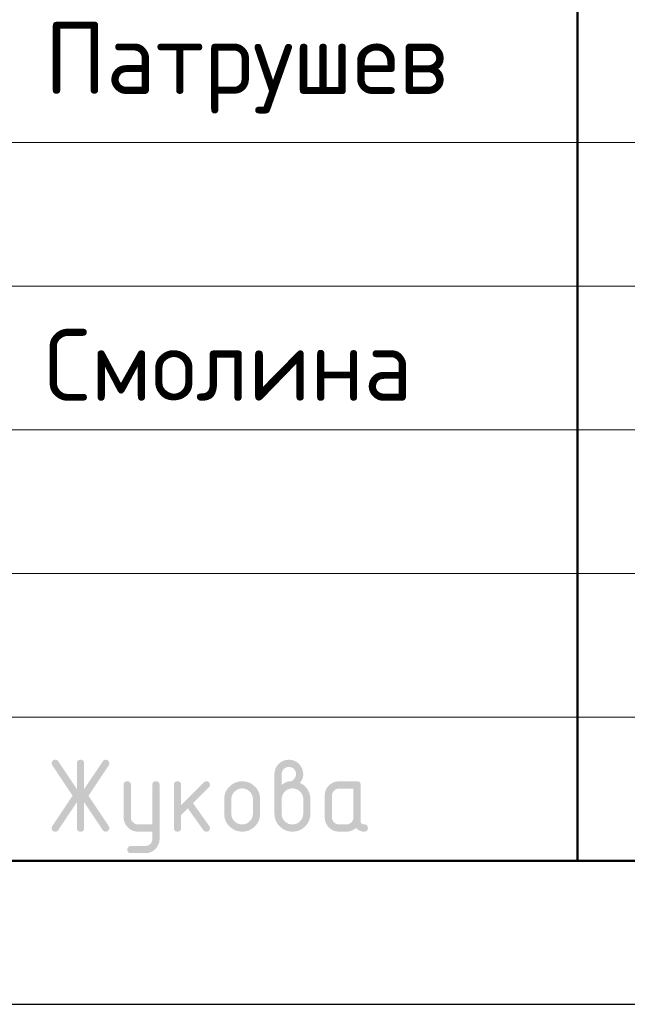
# Model space of a CAD drawing. Header units: millimetres. Extents: x 0 to 50400, y 0 to 35640.
# Tile 8 of 13: x 30071 to 32607, y 0 to 4113. Entities that reach past the tile are written whole.
import ezdxf

# ---------------------------------------------------------------- set-up
doc = ezdxf.new("R2010")
doc.units = ezdxf.units.MM
doc.layers.add('Standard', color=7, linetype='Continuous', lineweight=25)
doc.styles.add('ISOCPEUR', font='txt')

msp = doc.modelspace()

# ---------------------------------------------------------------- hatches: boundary and pattern name
at = {"layer": 'Standard', "linetype": 'Continuous', "lineweight": 25, "transparency": 33554687}
for points in [[(30310.2, 844.4), (30232.8, 728.1), (30231.7, 726.5), (30230.4, 725.2), (30229, 724), (30227.4, 723.2), (30225.8, 722.4), (30224, 721.9), (30222.1, 721.5), (30220, 721.5), (30218.2, 721.5), (30216.6, 721.8), (30215, 722), (30213.6, 722.5), (30212.2, 723), (30211, 723.8), (30209.9, 724.5), (30209, 725.5), (30208, 726.4), (30207.4, 727.7), (30206.7, 728.9), (30206.2, 730.4), (30205.7, 731.8), (30205.5, 733.5), (30205.3, 735.2), (30205.3, 737.2), (30205.3, 739.1), (30205.9, 741.1), (30206.5, 743), (30207.8, 744.9), (30292.1, 871.4), (30207.8, 997.9), (30206.5, 999.9), (30205.9, 1001.8), (30205.3, 1003.8), (30205.3, 1005.9), (30205.3, 1007.8), (30205.5, 1009.5), (30205.7, 1011.3), (30206.2, 1012.7), (30206.7, 1014.2), (30207.4, 1015.4), (30208.1, 1016.6), (30209, 1017.6), (30210, 1018.6), (30211.1, 1019.3), (30212.3, 1020.1), (30213.7, 1020.6), (30215.1, 1021), (30216.8, 1021.3), (30218.4, 1021.5), (30220.3, 1021.5), (30222.3, 1021.5), (30224, 1021.1), (30225.8, 1020.7), (30227.4, 1019.8), (30228.9, 1019), (30230.3, 1017.7), (30231.6, 1016.4), (30232.8, 1014.7), (30310.2, 898.7), (30310.2, 1006.5), (30310.2, 1008.4), (30310.5, 1010.1), (30310.7, 1011.7), (30311.2, 1013.1), (30311.7, 1014.5), (30312.4, 1015.7), (30313.1, 1016.9), (30314, 1017.8), (30314.9, 1018.7), (30316.1, 1019.4), (30317.3, 1020.1), (30318.7, 1020.6), (30320.1, 1021.1), (30321.8, 1021.3), (30323.4, 1021.5), (30325.3, 1021.5), (30327.2, 1021.5), (30328.8, 1021.3), (30330.4, 1021.1), (30331.8, 1020.6), (30333.3, 1020.1), (30334.4, 1019.4), (30335.6, 1018.7), (30336.5, 1017.8), (30337.5, 1016.9), (30338.2, 1015.7), (30338.9, 1014.5), (30339.4, 1013.1), (30339.8, 1011.7), (30340.1, 1010.1), (30340.3, 1008.4), (30340.3, 1006.5), (30340.3, 898.7), (30417.8, 1014.7), (30418.9, 1016.4), (30420.3, 1017.7), (30421.6, 1019), (30423.2, 1019.8), (30424.8, 1020.7), (30426.6, 1021.1), (30428.5, 1021.5), (30430.5, 1021.5), (30432, 1021.5), (30433.4, 1021.3), (30434.9, 1021), (30436.2, 1020.4), (30437.5, 1019.8), (30438.7, 1019), (30439.9, 1018.1), (30441, 1017), (30442, 1015.9), (30442.8, 1014.6), (30443.6, 1013.4), (30444.2, 1012.1), (30444.7, 1010.7), (30445, 1009.3), (30445.3, 1007.9), (30445.3, 1006.3), (30445.3, 1004.1), (30444.6, 1002), (30444, 999.9), (30442.8, 997.9), (30358.5, 871.4), (30442.8, 744.9), (30444, 743), (30444.6, 741), (30445.3, 738.9), (30445.3, 736.8), (30445.3, 735.2), (30445, 733.8), (30444.7, 732.4), (30444.2, 731), (30443.7, 729.7), (30442.9, 728.5), (30442.1, 727.2), (30441.1, 726.1), (30440, 724.9), (30438.8, 724.1), (30437.7, 723.3), (30436.4, 722.7), (30435.1, 722.1), (30433.7, 721.8), (30432.3, 721.5), (30430.7, 721.5), (30428.6, 721.5), (30426.7, 721.9), (30424.8, 722.4), (30423.2, 723.2), (30421.6, 724), (30420.2, 725.2), (30418.9, 726.5), (30417.8, 728.1), (30340.3, 844.4), (30340.3, 736.5), (30340.3, 734.7), (30340.1, 733), (30339.8, 731.4), (30339.4, 730), (30338.9, 728.6), (30338.2, 727.4), (30337.5, 726.2), (30336.5, 725.3), (30335.6, 724.4), (30334.4, 723.7), (30333.3, 723), (30331.8, 722.5), (30330.4, 722), (30328.8, 721.8), (30327.2, 721.5), (30325.3, 721.5), (30323.4, 721.5), (30321.8, 721.8), (30320.1, 722), (30318.7, 722.5), (30317.3, 723), (30316.1, 723.7), (30314.9, 724.4), (30314, 725.3), (30313.1, 726.2), (30312.4, 727.4), (30311.7, 728.6), (30311.2, 730), (30310.7, 731.4), (30310.5, 733), (30310.2, 734.7), (30310.2, 736.5)], [(30625, 691.2), (30625, 721.5), (30565.2, 721.5), (30562, 721.5), (30559, 721.8), (30556, 722.1), (30553.1, 722.6), (30550.2, 723.2), (30547.4, 724), (30544.6, 724.8), (30542, 725.9), (30539.3, 727), (30536.8, 728.4), (30534.2, 729.7), (30531.8, 731.4), (30529.4, 733), (30527.1, 734.9), (30524.8, 736.8), (30522.7, 739), (30520.5, 741.2), (30518.6, 743.5), (30516.7, 745.8), (30515.1, 748.2), (30513.5, 750.7), (30512.1, 753.2), (30510.7, 755.7), (30509.7, 758.4), (30508.6, 761), (30507.8, 763.8), (30507, 766.6), (30506.4, 769.5), (30505.9, 772.4), (30505.6, 775.4), (30505.3, 778.4), (30505.3, 781.5), (30505.3, 916.4), (30505.3, 918.3), (30505.6, 919.9), (30505.8, 921.5), (30506.3, 922.9), (30506.7, 924.3), (30507.4, 925.5), (30508.1, 926.7), (30509.1, 927.6), (30510, 928.6), (30511.2, 929.3), (30512.4, 930), (30513.8, 930.4), (30515.2, 930.9), (30516.8, 931.1), (30518.5, 931.4), (30520.4, 931.4), (30522.2, 931.4), (30523.9, 931.1), (30525.5, 930.9), (30526.9, 930.4), (30528.3, 930), (30529.5, 929.3), (30530.7, 928.6), (30531.6, 927.6), (30532.6, 926.7), (30533.3, 925.5), (30534, 924.4), (30534.4, 923), (30534.9, 921.5), (30535.2, 919.9), (30535.4, 918.3), (30535.4, 916.4), (30535.4, 781.6), (30535.4, 778.5), (30535.9, 775.6), (30536.5, 772.8), (30537.6, 770.2), (30538.7, 767.5), (30540.4, 765.1), (30542, 762.7), (30544.2, 760.4), (30546.4, 758.2), (30548.8, 756.6), (30551.2, 754.9), (30553.9, 753.8), (30556.5, 752.7), (30559.4, 752.2), (30562.2, 751.6), (30565.3, 751.6), (30625, 751.6), (30625, 916.4), (30625, 918.3), (30625.2, 919.9), (30625.5, 921.5), (30625.9, 923), (30626.4, 924.4), (30627.1, 925.5), (30627.8, 926.7), (30628.7, 927.6), (30629.7, 928.6), (30630.9, 929.3), (30632, 930), (30633.4, 930.4), (30634.9, 930.9), (30636.5, 931.1), (30638.1, 931.4), (30640, 931.4), (30641.9, 931.4), (30643.5, 931.1), (30645.2, 930.9), (30646.6, 930.4), (30648, 930), (30649.2, 929.3), (30650.4, 928.6), (30651.3, 927.6), (30652.2, 926.7), (30652.9, 925.5), (30653.6, 924.3), (30654.1, 923), (30654.6, 921.5), (30654.8, 919.9), (30655, 918.3), (30655, 916.4), (30655, 691.6), (30655, 688.5), (30654.8, 685.5), (30654.5, 682.5), (30654, 679.6), (30653.4, 676.7), (30652.6, 673.9), (30651.8, 671.2), (30650.8, 668.5), (30649.7, 665.8), (30648.4, 663.3), (30647, 660.8), (30645.4, 658.4), (30643.8, 655.9), (30642, 653.6), (30640.1, 651.3), (30637.9, 649.1), (30635.8, 646.9), (30633.5, 645), (30631.3, 643.1), (30628.9, 641.5), (30626.5, 639.9), (30624, 638.5), (30621.5, 637.1), (30618.9, 636), (30616.2, 634.9), (30613.5, 634.1), (30610.7, 633.3), (30607.9, 632.8), (30605, 632.2), (30602, 631.9), (30599, 631.7), (30595.9, 631.7), (30535.4, 631.7), (30533.5, 631.7), (30531.9, 631.9), (30530.2, 632.1), (30528.8, 632.6), (30527.4, 633.1), (30526.2, 633.8), (30525.1, 634.5), (30524.1, 635.4), (30523.2, 636.4), (30522.5, 637.5), (30521.8, 638.7), (30521.3, 640.1), (30520.9, 641.5), (30520.6, 643.2), (30520.4, 644.8), (30520.4, 646.7), (30520.4, 648.2), (30520.7, 649.6), (30521, 650.9), (30521.5, 652.3), (30522.1, 653.6), (30522.9, 654.8), (30523.8, 656), (30524.9, 657.2), (30526.1, 658.3), (30527.3, 659.2), (30528.5, 660), (30529.8, 660.6), (30531.1, 661.1), (30532.5, 661.4), (30533.9, 661.7), (30535.4, 661.7), (30595.1, 661.7), (30598.3, 661.7), (30601.2, 662.2), (30604.1, 662.8), (30606.8, 663.8), (30609.4, 664.9), (30611.8, 666.4), (30614.2, 668), (30616.4, 670.1), (30618.5, 672.2), (30620.2, 674.6), (30621.8, 676.9), (30622.8, 679.6), (30623.9, 682.2), (30624.5, 685.1), (30625, 688)], [(30745.2, 832.8), (30839.5, 927.1), (30840.6, 928.1), (30841.8, 929), (30843, 929.8), (30844.3, 930.3), (30845.7, 930.8), (30847.1, 931.1), (30848.6, 931.4), (30850.2, 931.4), (30852.1, 931.4), (30853.7, 931.1), (30855.3, 930.9), (30856.7, 930.4), (30858.2, 930), (30859.3, 929.3), (30860.5, 928.6), (30861.4, 927.6), (30862.4, 926.7), (30863.1, 925.5), (30863.8, 924.3), (30864.2, 922.9), (30864.7, 921.5), (30864.9, 919.9), (30865.2, 918.3), (30865.2, 916.4), (30865.2, 914.9), (30864.9, 913.5), (30864.6, 912.1), (30864, 910.8), (30863.5, 909.5), (30862.6, 908.3), (30861.8, 907.1), (30860.6, 905.9), (30794.8, 840.1), (30862.2, 745.2), (30863.7, 743.1), (30864.4, 740.9), (30865.2, 738.7), (30865.2, 736.3), (30865.2, 734.5), (30864.9, 732.8), (30864.7, 731.2), (30864.2, 729.9), (30863.8, 728.5), (30863.1, 727.3), (30862.4, 726.2), (30861.4, 725.2), (30860.5, 724.3), (30859.3, 723.6), (30858.2, 722.9), (30856.7, 722.5), (30855.3, 722), (30853.7, 721.8), (30852.1, 721.5), (30850.2, 721.5), (30848.2, 721.5), (30846.4, 721.9), (30844.7, 722.3), (30843.1, 723.1), (30841.5, 723.9), (30840.2, 725.1), (30838.8, 726.3), (30837.7, 727.9), (30773.2, 818.6), (30745.2, 790.6), (30745.2, 736.5), (30745.2, 734.7), (30745, 733), (30744.7, 731.4), (30744.3, 730), (30743.8, 728.6), (30743.1, 727.4), (30742.4, 726.2), (30741.5, 725.3), (30740.5, 724.4), (30739.4, 723.7), (30738.2, 723), (30736.8, 722.5), (30735.4, 722), (30733.7, 721.8), (30732.1, 721.5), (30730.2, 721.5), (30728.3, 721.5), (30726.7, 721.8), (30725, 722), (30723.6, 722.5), (30722.2, 723), (30721, 723.7), (30719.9, 724.4), (30718.9, 725.3), (30718, 726.2), (30717.3, 727.4), (30716.6, 728.6), (30716.1, 730), (30715.6, 731.4), (30715.4, 733), (30715.2, 734.7), (30715.2, 736.5), (30715.2, 916.4), (30715.2, 918.3), (30715.4, 919.9), (30715.6, 921.5), (30716.1, 922.9), (30716.6, 924.3), (30717.3, 925.5), (30718, 926.7), (30718.9, 927.6), (30719.9, 928.6), (30721, 929.3), (30722.2, 930), (30723.6, 930.4), (30725, 930.9), (30726.7, 931.1), (30728.3, 931.4), (30730.2, 931.4), (30732.1, 931.4), (30733.7, 931.1), (30735.4, 930.9), (30736.8, 930.4), (30738.2, 930), (30739.4, 929.3), (30740.5, 928.6), (30741.5, 927.6), (30742.4, 926.7), (30743.1, 925.5), (30743.8, 924.3), (30744.3, 922.9), (30744.7, 921.5), (30745, 919.9), (30745.2, 918.3), (30745.2, 916.4)]]:
    msp.add_hatch(color=7, dxfattribs=at).paths.add_polyline_path(points, flags=16)
h = msp.add_hatch(color=7, dxfattribs=at)
h.paths.add_polyline_path([(31164.9, 916.5), (31169.6, 920.2), (31174.2, 923), (31178.8, 925.9), (31183.2, 927.7), (31187.5, 929.6), (31191.7, 930.5), (31195.9, 931.5), (31199.9, 931.5), (31202.2, 931.5), (31204.4, 932.1), (31206.7, 932.8), (31208.8, 934.1), (31211, 935.4), (31213.1, 937.4), (31215.1, 939.3), (31217.1, 941.9), (31219.1, 944.4), (31220.5, 946.8), (31222, 949.3), (31222.9, 951.7), (31223.9, 954.1), (31224.4, 956.6), (31224.9, 959), (31224.9, 961.5), (31224.9, 964.6), (31224.3, 967.6), (31223.8, 970.5), (31222.7, 973.2), (31221.6, 975.8), (31220, 978.2), (31218.4, 980.7), (31216.2, 982.8), (31214.1, 985), (31211.7, 986.6), (31209.2, 988.2), (31206.6, 989.3), (31203.9, 990.4), (31201, 990.9), (31198.1, 991.5), (31194.9, 991.5), (31191.8, 991.5), (31188.9, 990.9), (31186, 990.4), (31183.3, 989.3), (31180.7, 988.2), (31178.2, 986.5), (31175.8, 984.9), (31173.6, 982.7), (31171.4, 980.5), (31169.8, 978.1), (31168.2, 975.7), (31167.1, 973), (31166, 970.4), (31165.4, 967.5), (31164.9, 964.6), (31164.9, 961.5)])
h.paths.add_polyline_path([(31239.6, 925.4), (31244.8, 923.3), (31249.4, 920.4), (31254.1, 917.7), (31258.2, 914.2), (31262.2, 910.8), (31265.8, 906.7), (31269.4, 902.6), (31272.4, 897.9), (31275.4, 893.2), (31277.7, 888.3), (31280, 883.3), (31281.5, 878.1), (31283, 873), (31283.8, 867.6), (31284.5, 862.2), (31284.5, 856.5), (31284.5, 796.5), (31284.5, 792.6), (31284.2, 788.9), (31283.9, 785.1), (31283.2, 781.5), (31282.5, 777.8), (31281.5, 774.4), (31280.4, 770.9), (31279.1, 767.6), (31277.7, 764.2), (31276, 761.1), (31274.3, 757.9), (31272.2, 754.9), (31270.2, 751.8), (31267.8, 749), (31265.4, 746.1), (31262.7, 743.4), (31259.9, 740.6), (31257, 738.2), (31254.2, 735.9), (31251.1, 733.8), (31248.1, 731.8), (31244.9, 730.1), (31241.8, 728.4), (31238.5, 727), (31235.2, 725.6), (31231.7, 724.6), (31228.2, 723.6), (31224.7, 722.9), (31221, 722.2), (31217.3, 721.9), (31213.6, 721.5), (31209.7, 721.5), (31205.8, 721.5), (31202, 721.9), (31198.2, 722.2), (31194.6, 722.9), (31191, 723.6), (31187.6, 724.6), (31184.1, 725.7), (31180.8, 727), (31177.4, 728.4), (31174.3, 730.1), (31171.1, 731.8), (31168.1, 733.9), (31165.1, 735.9), (31162.2, 738.3), (31159.3, 740.7), (31156.6, 743.5), (31153.9, 746.2), (31151.5, 749.1), (31149.1, 752), (31147.1, 755), (31145, 758), (31143.3, 761.2), (31141.6, 764.4), (31140.3, 767.7), (31138.9, 771), (31137.9, 774.5), (31136.9, 777.9), (31136.2, 781.6), (31135.5, 785.2), (31135.2, 788.9), (31134.8, 792.6), (31134.8, 796.5), (31134.8, 961.5), (31134.8, 964.7), (31135.1, 967.7), (31135.4, 970.8), (31135.9, 973.7), (31136.5, 976.6), (31137.3, 979.4), (31138.1, 982.1), (31139.2, 984.8), (31140.3, 987.5), (31141.6, 990), (31143, 992.5), (31144.6, 995), (31146.3, 997.4), (31148.2, 999.7), (31150.1, 1002), (31152.3, 1004.2), (31154.5, 1006.3), (31156.8, 1008.2), (31159.1, 1010.1), (31161.5, 1011.8), (31163.9, 1013.4), (31166.4, 1014.7), (31169, 1016.1), (31171.6, 1017.2), (31174.3, 1018.3), (31177, 1019.1), (31179.8, 1019.9), (31182.7, 1020.5), (31185.5, 1021), (31188.5, 1021.3), (31191.5, 1021.5), (31194.7, 1021.5), (31197.8, 1021.5), (31200.8, 1021.3), (31203.9, 1021), (31206.7, 1020.5), (31209.6, 1019.9), (31212.4, 1019.1), (31215.2, 1018.3), (31217.9, 1017.2), (31220.5, 1016.1), (31223, 1014.7), (31225.6, 1013.3), (31228, 1011.7), (31230.4, 1010.1), (31232.7, 1008.1), (31235, 1006.2), (31237.2, 1004), (31239.3, 1001.9), (31241.2, 999.6), (31243.1, 997.3), (31244.7, 994.8), (31246.4, 992.4), (31247.7, 989.9), (31249.1, 987.3), (31250.2, 984.7), (31251.2, 982), (31252.1, 979.2), (31252.9, 976.5), (31253.4, 973.6), (31254, 970.7), (31254.2, 967.7), (31254.5, 964.7), (31254.5, 961.5), (31254.5, 955.9), (31253.6, 950.8), (31252.6, 945.7), (31250.8, 941.1), (31248.9, 936.6), (31246.1, 932.7), (31243.4, 928.8)], flags=16)
h.paths.add_polyline_path([(31254.5, 796.6), (31254.5, 856.6), (31254.5, 861.2), (31253.7, 865.5), (31252.9, 869.9), (31251.2, 873.8), (31249.6, 877.8), (31247.2, 881.4), (31244.7, 885.1), (31241.5, 888.4), (31238.2, 891.7), (31234.6, 894.1), (31231, 896.6), (31227, 898.3), (31223.1, 899.9), (31218.7, 900.7), (31214.4, 901.6), (31209.7, 901.6), (31205, 901.6), (31200.7, 900.7), (31196.3, 899.9), (31192.4, 898.3), (31188.4, 896.6), (31184.8, 894.1), (31181.1, 891.7), (31177.9, 888.4), (31174.6, 885.1), (31172.2, 881.4), (31169.8, 877.8), (31168.1, 873.8), (31166.5, 869.9), (31165.7, 865.5), (31164.9, 861.2), (31164.9, 856.6), (31164.9, 796.6), (31164.9, 791.9), (31165.7, 787.5), (31166.5, 783.2), (31168.1, 779.2), (31169.8, 775.2), (31172.2, 771.6), (31174.6, 767.9), (31177.9, 764.7), (31181.1, 761.4), (31184.8, 758.9), (31188.4, 756.5), (31192.4, 754.9), (31196.3, 753.2), (31200.7, 752.4), (31205, 751.6), (31209.7, 751.6), (31214.4, 751.6), (31218.7, 752.4), (31223.1, 753.2), (31227, 754.9), (31231, 756.5), (31234.6, 759), (31238.2, 761.5), (31241.5, 764.8), (31244.7, 768.1), (31247.2, 771.7), (31249.6, 775.3), (31251.2, 779.3), (31252.9, 783.3), (31253.7, 787.6), (31254.5, 791.9)])
h = msp.add_hatch(color=7, dxfattribs=at)
h.paths.add_polyline_path([(30925, 796.5), (30925, 856.4), (30925, 860.3), (30925.3, 864.1), (30925.7, 867.8), (30926.4, 871.4), (30927, 875), (30928.1, 878.5), (30929.1, 881.9), (30930.5, 885.3), (30931.8, 888.6), (30933.6, 891.7), (30935.3, 894.9), (30937.3, 897.9), (30939.4, 901), (30941.8, 903.8), (30944.2, 906.7), (30946.9, 909.5), (30949.6, 912.2), (30952.5, 914.6), (30955.4, 917), (30958.4, 919.1), (30961.4, 921.1), (30964.6, 922.8), (30967.8, 924.5), (30971.1, 925.9), (30974.4, 927.3), (30977.8, 928.3), (30981.3, 929.3), (30984.9, 930), (30988.5, 930.7), (30992.2, 931), (30996, 931.4), (30999.9, 931.4), (31003.8, 931.4), (31007.6, 931), (31011.4, 930.7), (31015, 930), (31018.6, 929.3), (31022.1, 928.3), (31025.6, 927.3), (31028.9, 926), (31032.2, 924.6), (31035.4, 922.9), (31038.6, 921.2), (31041.6, 919.2), (31044.6, 917.1), (31047.5, 914.8), (31050.3, 912.4), (31053, 909.7), (31055.8, 907), (31058.1, 904.1), (31060.5, 901.3), (31062.5, 898.2), (31064.6, 895.2), (31066.3, 892), (31068, 888.9), (31069.3, 885.5), (31070.7, 882.2), (31071.7, 878.7), (31072.7, 875.2), (31073.4, 871.6), (31074, 868), (31074.4, 864.2), (31074.7, 860.4), (31074.7, 856.4), (31074.7, 796.5), (31074.7, 792.6), (31074.4, 788.9), (31074, 785.1), (31073.3, 781.5), (31072.7, 777.9), (31071.6, 774.4), (31070.6, 771), (31069.2, 767.7), (31067.9, 764.4), (31066.2, 761.2), (31064.5, 758), (31062.4, 755), (31060.3, 752), (31058, 749.1), (31055.6, 746.2), (31052.8, 743.5), (31050.1, 740.7), (31047.2, 738.3), (31044.3, 735.9), (31041.3, 733.9), (31038.3, 731.8), (31035.1, 730.1), (31031.9, 728.4), (31028.6, 727), (31025.3, 725.6), (31021.9, 724.6), (31018.4, 723.6), (31014.8, 722.9), (31011.2, 722.2), (31007.5, 721.9), (31003.7, 721.5), (30999.9, 721.5), (30996, 721.5), (30992.2, 721.9), (30988.5, 722.2), (30984.9, 722.9), (30981.3, 723.6), (30977.8, 724.6), (30974.4, 725.6), (30971.1, 727), (30967.8, 728.4), (30964.6, 730.1), (30961.4, 731.8), (30958.4, 733.9), (30955.4, 735.9), (30952.5, 738.3), (30949.6, 740.7), (30946.9, 743.5), (30944.2, 746.2), (30941.8, 749.1), (30939.4, 752), (30937.3, 755), (30935.3, 758), (30933.6, 761.2), (30931.8, 764.4), (30930.5, 767.7), (30929.1, 771), (30928.1, 774.4), (30927, 777.9), (30926.4, 781.5), (30925.7, 785.1), (30925.3, 788.9), (30925, 792.6)], flags=16)
h.paths.add_polyline_path([(31044.7, 796.6), (31044.7, 856.6), (31044.7, 861.2), (31043.8, 865.5), (31043, 869.9), (31041.4, 873.8), (31039.7, 877.8), (31037.3, 881.4), (31034.8, 885.1), (31031.5, 888.4), (31028.3, 891.7), (31024.6, 894.1), (31021, 896.6), (31017.1, 898.3), (31013.1, 899.9), (31008.8, 900.7), (31004.5, 901.6), (30999.9, 901.6), (30995.2, 901.6), (30990.9, 900.7), (30986.6, 899.9), (30982.7, 898.3), (30978.7, 896.6), (30975.1, 894.1), (30971.5, 891.7), (30968.2, 888.4), (30964.9, 885.1), (30962.4, 881.4), (30960, 877.8), (30958.3, 873.8), (30956.7, 869.9), (30955.9, 865.5), (30955, 861.2), (30955, 856.6), (30955, 796.6), (30955, 791.9), (30955.9, 787.5), (30956.7, 783.2), (30958.3, 779.2), (30959.9, 775.2), (30962.4, 771.6), (30964.8, 767.9), (30968.1, 764.7), (30971.3, 761.4), (30974.9, 758.9), (30978.5, 756.5), (30982.5, 754.9), (30986.5, 753.2), (30990.8, 752.4), (30995.2, 751.6), (30999.9, 751.6), (31004.5, 751.6), (31008.8, 752.4), (31013.1, 753.2), (31017.1, 754.9), (31021, 756.5), (31024.6, 759), (31028.3, 761.5), (31031.5, 764.8), (31034.8, 768.1), (31037.3, 771.7), (31039.7, 775.3), (31041.4, 779.3), (31043, 783.3), (31043.8, 787.6), (31044.7, 791.9)])
h = msp.add_hatch(color=7, dxfattribs=at)
h.paths.add_polyline_path([(31464.3, 901.3), (31404.6, 901.3), (31401.5, 901.3), (31398.6, 900.8), (31395.7, 900.2), (31393.1, 899.1), (31390.4, 898), (31388, 896.4), (31385.6, 894.8), (31383.4, 892.6), (31381.2, 890.4), (31379.6, 888), (31378, 885.6), (31376.9, 882.9), (31375.8, 880.3), (31375.3, 877.4), (31374.7, 874.5), (31374.7, 871.4), (31374.7, 781.5), (31374.7, 778.5), (31375.3, 775.6), (31375.8, 772.8), (31376.9, 770.1), (31378, 767.5), (31379.7, 765.1), (31381.3, 762.7), (31383.5, 760.4), (31385.7, 758.2), (31388.2, 756.6), (31390.6, 754.9), (31393.2, 753.8), (31395.8, 752.7), (31398.7, 752.2), (31401.5, 751.6), (31404.6, 751.6), (31434.5, 751.6), (31437.6, 751.6), (31440.4, 752.1), (31443.3, 752.7), (31446, 753.8), (31448.6, 754.9), (31451, 756.5), (31453.4, 758.1), (31455.6, 760.3), (31457.8, 762.5), (31459.4, 764.9), (31461.1, 767.4), (31462.1, 770), (31463.2, 772.7), (31463.8, 775.5), (31464.3, 778.4), (31464.3, 781.5)])
h.paths.add_polyline_path([(31524.4, 736.5), (31524.4, 734.7), (31524.1, 733), (31523.9, 731.4), (31523.4, 730), (31523, 728.6), (31522.3, 727.4), (31521.6, 726.2), (31520.6, 725.3), (31519.7, 724.4), (31518.5, 723.7), (31517.4, 723), (31515.9, 722.5), (31514.5, 722), (31512.9, 721.8), (31511.2, 721.5), (31509.4, 721.5), (31504.2, 721.5), (31499.4, 722.5), (31494.6, 723.5), (31490.4, 725.5), (31486.1, 727.5), (31482.3, 730.5), (31478.4, 733.5), (31475.1, 737.4), (31471, 733.5), (31466.4, 730.5), (31461.7, 727.5), (31456.7, 725.5), (31451.6, 723.5), (31446, 722.5), (31440.5, 721.5), (31434.5, 721.5), (31404.6, 721.5), (31401.4, 721.5), (31398.4, 721.8), (31395.4, 722.1), (31392.4, 722.6), (31389.5, 723.2), (31386.8, 724), (31384, 724.8), (31381.3, 725.9), (31378.7, 727), (31376.1, 728.3), (31373.6, 729.7), (31371.2, 731.3), (31368.8, 732.9), (31366.5, 734.8), (31364.2, 736.7), (31362, 738.9), (31359.8, 741.1), (31357.9, 743.4), (31356, 745.7), (31354.4, 748.1), (31352.8, 750.5), (31351.4, 753), (31350.1, 755.6), (31349, 758.2), (31347.9, 760.9), (31347.1, 763.7), (31346.3, 766.5), (31345.7, 769.4), (31345.2, 772.3), (31344.9, 775.3), (31344.7, 778.3), (31344.7, 781.5), (31344.7, 871.4), (31344.7, 874.6), (31344.9, 877.6), (31345.2, 880.6), (31345.7, 883.5), (31346.3, 886.5), (31347.1, 889.2), (31347.9, 892), (31349, 894.7), (31350.1, 897.3), (31351.4, 899.9), (31352.8, 902.4), (31354.4, 904.8), (31356, 907.2), (31357.9, 909.5), (31359.8, 911.8), (31362, 914), (31364.2, 916.2), (31366.5, 918.1), (31368.8, 920), (31371.2, 921.6), (31373.6, 923.2), (31376.1, 924.6), (31378.7, 925.9), (31381.3, 927), (31384, 928.1), (31386.8, 928.9), (31389.5, 929.8), (31392.4, 930.3), (31395.4, 930.8), (31398.4, 931.1), (31401.4, 931.4), (31404.6, 931.4), (31479.4, 931.4), (31481.3, 931.4), (31482.9, 931.1), (31484.6, 930.9), (31486, 930.4), (31487.4, 930), (31488.5, 929.3), (31489.7, 928.6), (31490.6, 927.6), (31491.6, 926.7), (31492.3, 925.5), (31493, 924.3), (31493.4, 922.9), (31493.9, 921.5), (31494.1, 919.9), (31494.4, 918.3), (31494.4, 916.4), (31494.4, 766.5), (31494.4, 764.6), (31494.6, 763), (31494.9, 761.4), (31495.3, 759.9), (31495.8, 758.5), (31496.5, 757.4), (31497.2, 756.2), (31498.1, 755.3), (31499.1, 754.3), (31500.2, 753.6), (31501.4, 752.9), (31502.8, 752.5), (31504.2, 752), (31505.9, 751.8), (31507.5, 751.5), (31509.4, 751.5), (31511.2, 751.5), (31512.9, 751.3), (31514.5, 751), (31515.9, 750.6), (31517.3, 750.1), (31518.5, 749.4), (31519.7, 748.7), (31520.6, 747.8), (31521.6, 746.8), (31522.3, 745.7), (31523, 744.5), (31523.4, 743.1), (31523.9, 741.7), (31524.1, 740), (31524.4, 738.4)], flags=16)

# ---------------------------------------------------------------- linework, layer by layer
at = {"layer": 'Standard', "color": 7, "linetype": 'Continuous', "lineweight": 50, "transparency": 33554687}
msp.add_line((32400, 600), (32400, 7200), dxfattribs=at)
at = {"layer": 'Standard', "color": 7, "linetype": 'Continuous', "lineweight": 13, "transparency": 33554687}
for p, q in [((27600, 3600), (35400, 3600)), ((27600, 3000), (35400, 3000)), ((27600, 3000), (35400, 3000)), ((27600, 2400), (35400, 2400)), ((27600, 2400), (35400, 2400)), ((27600, 1800), (35400, 1800)), ((27600, 1200), (35400, 1200))]:
    msp.add_line(p, q, dxfattribs=at)
at = {"layer": 'Standard', "color": 7, "linetype": 'Continuous', "lineweight": 25, "transparency": 33554687}
msp.add_line((27600, 600), (49800, 600), dxfattribs=at)
msp.add_line((27600, 600), (49800, 600), dxfattribs=at)
msp.add_line((27600, 600), (49800, 600), dxfattribs=at)
msp.add_lwpolyline([(0, 0), (50400, 0), (50400, 35640), (0, 35640), (0, 0)], close=True, dxfattribs=at)
at = {"layer": 'Standard', "color": 220, "linetype": 'Continuous', "lineweight": 13, "transparency": 33554687}
for points in [[(50400, 35640), (0, 35640), (0, 0), (50400, 0), (50400, 35640)], [(50400, 35640), (26188.9, 35640), (26188.9, 0), (50400, 0), (50400, 35640)]]:
    msp.add_lwpolyline(points, dxfattribs=at)
at = {"layer": 'Standard', "color": 220, "linetype": 'Continuous', "lineweight": -3, "transparency": 33554687}
msp.add_lwpolyline([(50400, 35640), (0, 35640), (0, 0), (50400, 0), (50400, 35640)], dxfattribs=at)
at = {"layer": 'Standard', "color": 7, "linetype": 'Continuous', "lineweight": 50, "transparency": 33554687}
msp.add_lwpolyline([(2400, 35040), (49800, 35040), (49800, 600), (2400, 600), (2400, 35040)], close=True, dxfattribs=at)
at = {"layer": 'Standard', "color": 7, "linetype": 'Continuous', "lineweight": 25, "transparency": 33554687}
msp.add_lwpolyline([(49800, 7200), (27600, 7200), (27600, 600), (49800, 600), (49800, 7200)], dxfattribs=at)

# ---------------------------------------------------------------- texts
at = {"layer": 'Standard', "color": 7, "linetype": 'Continuous', "lineweight": 25, "transparency": 33554687, "char_height": 300, "attachment_point": 7, "style": 'ISOCPEUR'}
for s, insert, width in [('\\W0.97;Патрушев', (30175.3, 3721.5), 2004.223), ('\\W0.96;Смолина', (30175.3, 2521.5), 1673.185)]:
    msp.add_mtext(s, dxfattribs=dict(at, insert=insert, width=width))

doc.saveas('drawing.dxf')
